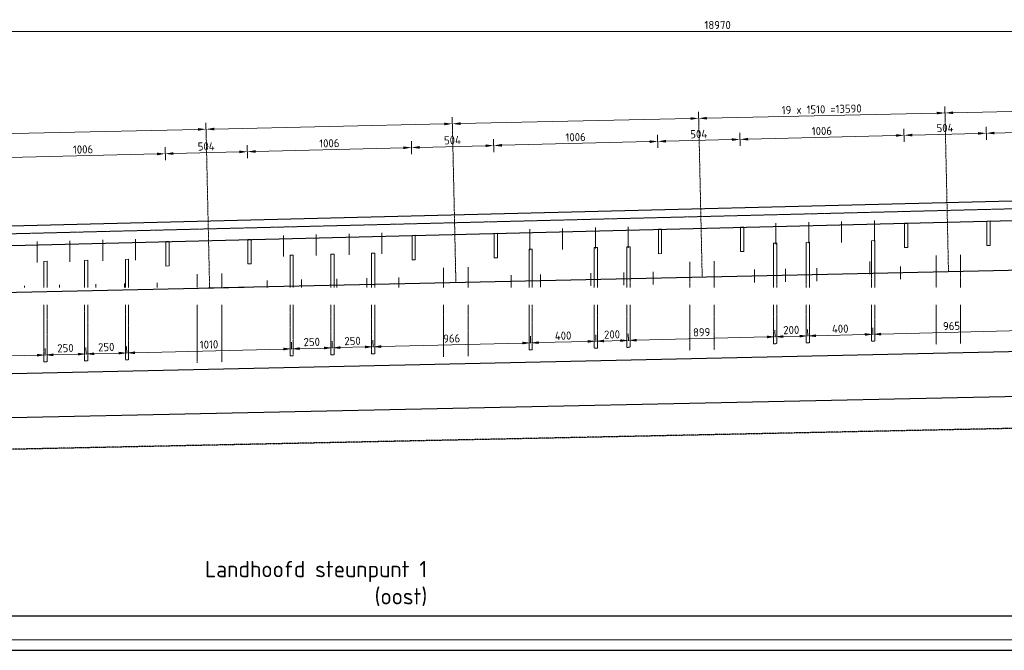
# Model space of a CAD drawing. Header units: millimetres. Extents: x -8028558 to 327273, y -63352 to 83293.
# Tile 23 of 195: x -24524 to -18489, y 8914 to 12783. Entities that reach past the tile are written whole.
import ezdxf
from ezdxf import colors
from ezdxf.entities.mleader import LeaderData, LeaderLine
from ezdxf.math import Vec2, Vec3

# ---------------------------------------------------------------- set-up
doc = ezdxf.new("R2010")
doc.units = ezdxf.units.MM
for name, pattern in [('NLCS-HIDDEN', [4, 2, -2]), ('XX-AFBREEK', [7, 4, -1, 1, -1]), ('XX-HART', [13, 4, -2, 1, -2, 4]), ('ZZ-HIDDEN-SO', [4, 2, -2])]:
    doc.linetypes.add(name, pattern=pattern)
for name, color, linetype, lineweight in [('B-CO-BC-AFBREEKLIJN-GD', 7, 'XX-AFBREEK', 25), ('B-CO-BC-BETONVORM-GD', 90, 'Continuous', 25), ('B-CO-BC-BETONVORM-GN', 10, 'ZZ-HIDDEN-SO', 13), ('B-CO-BC-STORTNAAD-GD', 10, 'BC-STORTNAAD', 25), ('B-CO-BC-WAPENING_HOOFDWAPENING-G', 170, 'Continuous', 18), ('B-CO-BC-WAPENING_HOOFDWAPENING-GN', 140, 'NLCS-HIDDEN', 13), ('X-XX-AL-HARTLIJN-G', 7, 'XX-HART', 18), ('X-XX-AL-M', 7, 'Continuous', 18), ('X-XX-AL-VERWIJZING-T25', 7, 'Continuous', 25)]:
    doc.layers.add(name, color=color, linetype=linetype, lineweight=lineweight)
doc.styles.add('NLCS-ISO-MM20-T25', font='NLCS-ISO.ttf', dxfattribs={"height": 50})
doc.styles.add('NLCS-ISO-MM20-T50', font='NLCS-ISO.ttf', dxfattribs={"height": 100})
doc.linetypes.add('BC-STORTNAAD', pattern='A,15,-1,[175,NLCS.SHX,S=1,R=0,X=0,Y=0],-1', length=17)
doc.dimstyles.new('NLCS-MM20-T25-PIJL_L0_H4', dxfattribs={"dimscale": 20, "dimtxt": 2.5, "dimasz": 2.5, "dimexe": 2, "dimexo": 2, "dimgap": 0.7, "dimtad": 1, "dimdec": 0, "dimzin": 0, "dimdsep": 46, "dimtxsty": 'NLCS-ISO-MM20-T25', "dimcen": 0, "dimdle": 2, "dimclrd": 256, "dimclre": 256, "dimclrt": 256, "dimadec": 4, "dimazin": 0, "dimtfac": 1, "dimtdec": 3, "dimtofl": 0, "dimtmove": 0, "dimatfit": 3, "dimfxl": 2, "dimfxlon": 1, "dimtfillclr": 256, "dimtolj": 1, "dimtzin": 0, "dimlwd": -1, "dimlwe": -1, "dimarcsym": 0})

# ---------------------------------------------------------------- blocks, each defined once
blk = doc.blocks.new('*D193')
at = {"layer": 'X-XX-AL-M', "transparency": 16777216}
for p, q in [((-29731.3, 12670.7), (-29731.3, 12750.7)), ((-10761.3, 12670.7), (-10761.3, 12750.7)), ((-29681.3, 12710.7), (-10811.3, 12710.7))]:
    blk.add_line(p, q, dxfattribs=at)
for points in [[(-29681.3, 12719.1), (-29681.3, 12702.4), (-29731.3, 12710.7)], [(-10811.3, 12719.1), (-10811.3, 12702.4), (-10761.3, 12710.7)]]:
    blk.add_solid(points, dxfattribs=at)
at = {"layer": 'X-XX-AL-M', "transparency": 16777216, "insert": (-20246.3, 12749.7), "char_height": 50, "attachment_point": 5, "style": 'NLCS-ISO-MM20-T25'}
blk.add_mtext('\\A1;18970', dxfattribs=at)
blk = doc.blocks.new('*D201')
at = {"layer": 'X-XX-AL-M', "transparency": 16777216}
for p, q in [((-23380.7, 12070.6), (-23382.5, 12150.6)), ((-24890.4, 12037.3), (-24892.1, 12117.3)), ((-24841.3, 12078.4), (-23431.6, 12109.5))]:
    blk.add_line(p, q, dxfattribs=at)
for points in [[(-24841.4, 12086.7), (-24841.1, 12070.1), (-24891.2, 12077.3)], [(-23431.8, 12117.8), (-23431.4, 12101.2), (-23381.6, 12110.6)]]:
    blk.add_solid(points, dxfattribs=at)
blk = doc.blocks.new('*D202')
at = {"layer": 'X-XX-AL-M', "transparency": 16777216}
for p, q in [((-23380.7, 12070.6), (-23382.5, 12150.6)), ((-23331.6, 12111.7), (-21922, 12142.8)), ((-21871.1, 12103.9), (-21872.9, 12183.9))]:
    blk.add_line(p, q, dxfattribs=at)
for points in [[(-21922.1, 12151.1), (-21921.8, 12134.5), (-21872, 12143.9)], [(-23331.8, 12120), (-23331.4, 12103.4), (-23381.6, 12110.6)]]:
    blk.add_solid(points, dxfattribs=at)
blk = doc.blocks.new('*D203')
at = {"layer": 'X-XX-AL-M', "transparency": 16777216}
for p, q in [((-20361.5, 12137.2), (-20363.2, 12217.2)), ((-21871.1, 12103.9), (-21872.9, 12183.9)), ((-21822, 12145), (-20412.3, 12176.1))]:
    blk.add_line(p, q, dxfattribs=at)
for points in [[(-21822.2, 12153.3), (-21821.8, 12136.7), (-21872, 12143.9)], [(-20412.5, 12184.4), (-20412.1, 12167.8), (-20362.3, 12177.2)]]:
    blk.add_solid(points, dxfattribs=at)
blk = doc.blocks.new('*D204')
at = {"layer": 'X-XX-AL-M', "transparency": 16777216}
for p, q in [((-20361.5, 12137.2), (-20363.2, 12217.2)), ((-20312.4, 12178.3), (-18902.7, 12209.4)), ((-18851.8, 12170.5), (-18853.6, 12250.5))]:
    blk.add_line(p, q, dxfattribs=at)
for points in [[(-18902.9, 12217.7), (-18902.5, 12201.1), (-18852.7, 12210.5)], [(-20312.5, 12186.6), (-20312.2, 12170), (-20362.3, 12177.2)]]:
    blk.add_solid(points, dxfattribs=at)
at = {"layer": 'X-XX-AL-M', "transparency": 16777216, "insert": (-19608.4, 12232.9), "char_height": 50, "attachment_point": 5, "rotation": 1.2639, "style": 'NLCS-ISO-MM20-T25'}
blk.add_mtext('\\A1;19 x 1510 =13590 ', dxfattribs=at)
blk = doc.blocks.new('*D205')
at = {"layer": 'X-XX-AL-M', "transparency": 16777216}
for p, q in [((-17342.2, 12203.8), (-17344, 12283.8)), ((-18851.8, 12170.5), (-18853.6, 12250.5)), ((-18802.7, 12211.6), (-17393.1, 12242.7))]:
    blk.add_line(p, q, dxfattribs=at)
for points in [[(-17393.2, 12251), (-17392.9, 12234.4), (-17343.1, 12243.8)], [(-18802.9, 12219.9), (-18802.5, 12203.3), (-18852.7, 12210.5)]]:
    blk.add_solid(points, dxfattribs=at)
blk = doc.blocks.new('*D247')
at = {"layer": 'X-XX-AL-M', "transparency": 16777216}
for p, q in [((-24636.8, 11895), (-24638.8, 11975)), ((-24587.8, 11936.3), (-23682.1, 11958.9)), ((-23631.1, 11920.2), (-23633.1, 12000.1))]:
    blk.add_line(p, q, dxfattribs=at)
for points in [[(-23682.3, 11967.2), (-23681.9, 11950.6), (-23632.1, 11960.1)], [(-24588, 11944.6), (-24587.6, 11927.9), (-24637.8, 11935)]]:
    blk.add_solid(points, dxfattribs=at)
at = {"layer": 'X-XX-AL-M', "transparency": 16777216, "insert": (-24135.9, 11986.6), "char_height": 50, "attachment_point": 5, "rotation": 1.4321, "style": 'NLCS-ISO-MM20-T25'}
blk.add_mtext('\\A1;1006', dxfattribs=at)
blk = doc.blocks.new('*D248')
at = {"layer": 'X-XX-AL-M', "transparency": 16777216}
for p, q in [((-23127.2, 11932.8), (-23129.2, 12012.7)), ((-23631.1, 11920.2), (-23633.1, 12000.1)), ((-23582.1, 11961.4), (-23178.2, 11971.5))]:
    blk.add_line(p, q, dxfattribs=at)
for points in [[(-23582.3, 11969.7), (-23581.9, 11953.1), (-23632.1, 11960.1)], [(-23178.4, 11979.8), (-23178, 11963.2), (-23128.2, 11972.7)]]:
    blk.add_solid(points, dxfattribs=at)
at = {"layer": 'X-XX-AL-M', "transparency": 16777216, "insert": (-23381.1, 12005.4), "char_height": 50, "attachment_point": 5, "rotation": 1.4321, "style": 'NLCS-ISO-MM20-T25'}
blk.add_mtext('\\A1;504', dxfattribs=at)
blk = doc.blocks.new('*D249')
at = {"layer": 'X-XX-AL-M', "transparency": 16777216}
for p, q in [((-23127.2, 11932.8), (-23129.2, 12012.7)), ((-22121.6, 11957.9), (-22123.6, 12037.9)), ((-23078.3, 11974), (-22172.5, 11996.6))]:
    blk.add_line(p, q, dxfattribs=at)
for points in [[(-23078.5, 11982.3), (-23078.1, 11965.7), (-23128.2, 11972.7)], [(-22172.8, 12005), (-22172.3, 11988.3), (-22122.6, 11997.9)]]:
    blk.add_solid(points, dxfattribs=at)
at = {"layer": 'X-XX-AL-M', "transparency": 16777216, "insert": (-22626.4, 12024.3), "char_height": 50, "attachment_point": 5, "rotation": 1.4321, "style": 'NLCS-ISO-MM20-T25'}
blk.add_mtext('\\A1;1006', dxfattribs=at)
blk = doc.blocks.new('*D250')
at = {"layer": 'X-XX-AL-M', "transparency": 16777216}
for p, q in [((-22121.6, 11957.9), (-22123.6, 12037.9)), ((-21617.7, 11970.5), (-21619.7, 12050.5)), ((-22072.6, 11999.1), (-21668.7, 12009.2))]:
    blk.add_line(p, q, dxfattribs=at)
for points in [[(-21668.9, 12017.6), (-21668.5, 12000.9), (-21618.7, 12010.5)], [(-22072.8, 12007.5), (-22072.4, 11990.8), (-22122.6, 11997.9)]]:
    blk.add_solid(points, dxfattribs=at)
at = {"layer": 'X-XX-AL-M', "transparency": 16777216, "insert": (-21871.6, 12043.2), "char_height": 50, "attachment_point": 5, "rotation": 1.4321, "style": 'NLCS-ISO-MM20-T25'}
blk.add_mtext('\\A1;504', dxfattribs=at)
blk = doc.blocks.new('*D251')
at = {"layer": 'X-XX-AL-M', "transparency": 16777216}
for p, q in [((-20612, 11995.6), (-20614, 12075.6)), ((-21617.7, 11970.5), (-21619.7, 12050.5)), ((-21568.7, 12011.7), (-20663, 12034.4))]:
    blk.add_line(p, q, dxfattribs=at)
for points in [[(-21568.9, 12020.1), (-21568.5, 12003.4), (-21618.7, 12010.5)], [(-20663.2, 12042.7), (-20662.8, 12026), (-20613, 12035.6)]]:
    blk.add_solid(points, dxfattribs=at)
at = {"layer": 'X-XX-AL-M', "transparency": 16777216, "insert": (-21116.8, 12062), "char_height": 50, "attachment_point": 5, "rotation": 1.4321, "style": 'NLCS-ISO-MM20-T25'}
blk.add_mtext('\\A1;1006', dxfattribs=at)
blk = doc.blocks.new('*D252')
at = {"layer": 'X-XX-AL-M', "transparency": 16777216}
for p, q in [((-20612, 11995.6), (-20614, 12075.6)), ((-20108.2, 12008.2), (-20110.2, 12088.2)), ((-20563, 12036.9), (-20159.2, 12047))]:
    blk.add_line(p, q, dxfattribs=at)
for points in [[(-20563.3, 12045.2), (-20562.8, 12028.5), (-20613, 12035.6)], [(-20159.4, 12055.3), (-20159, 12038.6), (-20109.2, 12048.2)]]:
    blk.add_solid(points, dxfattribs=at)
at = {"layer": 'X-XX-AL-M', "transparency": 16777216, "insert": (-20362.1, 12080.9), "char_height": 50, "attachment_point": 5, "rotation": 1.4321, "style": 'NLCS-ISO-MM20-T25'}
blk.add_mtext('\\A1;504', dxfattribs=at)
blk = doc.blocks.new('*D253')
at = {"layer": 'X-XX-AL-M', "transparency": 16777216}
for p, q in [((-20108.2, 12008.2), (-20110.2, 12088.2)), ((-20059.2, 12049.5), (-19153.5, 12072.1)), ((-19102.5, 12033.4), (-19104.5, 12113.3))]:
    blk.add_line(p, q, dxfattribs=at)
for points in [[(-19153.7, 12080.4), (-19153.3, 12063.8), (-19103.5, 12073.4)], [(-20059.4, 12057.8), (-20059, 12041.1), (-20109.2, 12048.2)]]:
    blk.add_solid(points, dxfattribs=at)
at = {"layer": 'X-XX-AL-M', "transparency": 16777216, "insert": (-19607.3, 12099.8), "char_height": 50, "attachment_point": 5, "rotation": 1.4321, "style": 'NLCS-ISO-MM20-T25'}
blk.add_mtext('\\A1;1006', dxfattribs=at)
blk = doc.blocks.new('*D254')
at = {"layer": 'X-XX-AL-M', "transparency": 16777216}
for p, q in [((-19102.5, 12033.4), (-19104.5, 12113.3)), ((-19053.5, 12074.6), (-18649.6, 12084.7)), ((-18598.7, 12046), (-18600.7, 12125.9))]:
    blk.add_line(p, q, dxfattribs=at)
for points in [[(-19053.7, 12082.9), (-19053.3, 12066.3), (-19103.5, 12073.4)], [(-18649.9, 12093), (-18649.4, 12076.4), (-18599.7, 12086)]]:
    blk.add_solid(points, dxfattribs=at)
at = {"layer": 'X-XX-AL-M', "transparency": 16777216, "insert": (-18852.6, 12118.6), "char_height": 50, "attachment_point": 5, "rotation": 1.4321, "style": 'NLCS-ISO-MM20-T25'}
blk.add_mtext('\\A1;504', dxfattribs=at)
blk = doc.blocks.new('*D255')
at = {"layer": 'X-XX-AL-M', "transparency": 16777216}
for p, q in [((-17593, 12071.1), (-17595, 12151.1)), ((-18598.7, 12046), (-18600.7, 12125.9)), ((-18549.7, 12087.2), (-17644, 12109.8))]:
    blk.add_line(p, q, dxfattribs=at)
for points in [[(-18549.9, 12095.5), (-18549.5, 12078.9), (-18599.7, 12086)], [(-17644.2, 12118.2), (-17643.7, 12101.5), (-17594, 12111.1)]]:
    blk.add_solid(points, dxfattribs=at)
at = {"layer": 'X-XX-AL-M', "transparency": 16777216, "insert": (-18097.8, 12137.5), "char_height": 50, "attachment_point": 5, "rotation": 1.4321, "style": 'NLCS-ISO-MM20-T25'}
blk.add_mtext('\\A1;1006', dxfattribs=at)
blk = doc.blocks.new('*D276')
at = {"layer": 'X-XX-AL-M', "transparency": 16777216}
for p, q in [((-24367.4, 10723.1), (-24368.5, 10765.6)), ((-25330.6, 10699.1), (-25331.7, 10741.5)), ((-25280.7, 10702.8), (-24417.4, 10724.4))]:
    blk.add_line(p, q, dxfattribs=at)
for points in [[(-25280.9, 10711.1), (-25280.5, 10694.5), (-25330.7, 10701.5)], [(-24417.6, 10732.7), (-24417.2, 10716), (-24367.5, 10725.6)]]:
    blk.add_solid(points, dxfattribs=at)
at = {"layer": 'X-XX-AL-M', "transparency": 16777216, "insert": (-24850, 10752.6), "char_height": 50, "attachment_point": 5, "rotation": 1.4321, "style": 'NLCS-ISO-MM20-T25'}
blk.add_mtext('\\A1;964', dxfattribs=at)
blk = doc.blocks.new('*D218')
at = {"layer": 'X-XX-AL-M', "transparency": 16777216}
for p, q in [((-24367.4, 10723.1), (-24368.5, 10765.6)), ((-24117.5, 10729.4), (-24118.5, 10771.9)), ((-24317.5, 10726.9), (-24167.5, 10730.6))]:
    blk.add_line(p, q, dxfattribs=at)
for points in [[(-24317.7, 10735.2), (-24317.3, 10718.5), (-24367.5, 10725.6)], [(-24167.7, 10739), (-24167.3, 10722.3), (-24117.5, 10731.9)]]:
    blk.add_solid(points, dxfattribs=at)
at = {"layer": 'X-XX-AL-M', "transparency": 16777216, "insert": (-24243.5, 10767.7), "char_height": 50, "attachment_point": 5, "rotation": 1.4321, "style": 'NLCS-ISO-MM20-T25'}
blk.add_mtext('\\A1;250', dxfattribs=at)
blk = doc.blocks.new('*D219')
at = {"layer": 'X-XX-AL-M', "transparency": 16777216}
for p, q in [((-24117.5, 10729.4), (-24118.5, 10771.9)), ((-23867.5, 10735.6), (-23868.6, 10778.1)), ((-24067.5, 10733.1), (-23917.6, 10736.9))]:
    blk.add_line(p, q, dxfattribs=at)
for points in [[(-23917.8, 10745.2), (-23917.4, 10728.5), (-23867.6, 10738.1)], [(-24067.8, 10741.5), (-24067.3, 10724.8), (-24117.5, 10731.9)]]:
    blk.add_solid(points, dxfattribs=at)
at = {"layer": 'X-XX-AL-M', "transparency": 16777216, "insert": (-23993.5, 10774), "char_height": 50, "attachment_point": 5, "rotation": 1.4321, "style": 'NLCS-ISO-MM20-T25'}
blk.add_mtext('\\A1;250', dxfattribs=at)
blk = doc.blocks.new('*D220')
at = {"layer": 'X-XX-AL-M', "transparency": 16777216}
for p, q in [((-22857.9, 10760.9), (-22858.9, 10803.4)), ((-23867.5, 10735.6), (-23868.6, 10778.1)), ((-23817.6, 10739.4), (-22907.9, 10762.1))]:
    blk.add_line(p, q, dxfattribs=at)
for points in [[(-23817.8, 10747.7), (-23817.4, 10731), (-23867.6, 10738.1)], [(-22908.1, 10770.4), (-22907.7, 10753.8), (-22857.9, 10763.4)]]:
    blk.add_solid(points, dxfattribs=at)
at = {"layer": 'X-XX-AL-M', "transparency": 16777216, "insert": (-23363.7, 10789.7), "char_height": 50, "attachment_point": 5, "rotation": 1.4321, "style": 'NLCS-ISO-MM20-T25'}
blk.add_mtext('\\A1;1010', dxfattribs=at)
blk = doc.blocks.new('*D221')
at = {"layer": 'X-XX-AL-M', "transparency": 16777216}
for p, q in [((-22857.9, 10760.9), (-22858.9, 10803.4)), ((-22607.9, 10767.1), (-22609, 10809.6)), ((-22807.9, 10764.6), (-22658, 10768.4))]:
    blk.add_line(p, q, dxfattribs=at)
for points in [[(-22808.1, 10772.9), (-22807.7, 10756.3), (-22857.9, 10763.4)], [(-22658.2, 10776.7), (-22657.8, 10760), (-22608, 10769.6)]]:
    blk.add_solid(points, dxfattribs=at)
at = {"layer": 'X-XX-AL-M', "transparency": 16777216, "insert": (-22733.9, 10805.5), "char_height": 50, "attachment_point": 5, "rotation": 1.4321, "style": 'NLCS-ISO-MM20-T25'}
blk.add_mtext('\\A1;250', dxfattribs=at)
blk = doc.blocks.new('*D222')
at = {"layer": 'X-XX-AL-M', "transparency": 16777216}
for p, q in [((-22607.9, 10767.1), (-22609, 10809.6)), ((-22358, 10773.4), (-22359.1, 10815.9)), ((-22558, 10770.9), (-22408.1, 10774.6))]:
    blk.add_line(p, q, dxfattribs=at)
for points in [[(-22558.2, 10779.2), (-22557.8, 10762.5), (-22608, 10769.6)], [(-22408.3, 10782.9), (-22407.9, 10766.3), (-22358.1, 10775.9)]]:
    blk.add_solid(points, dxfattribs=at)
at = {"layer": 'X-XX-AL-M', "transparency": 16777216, "insert": (-22484, 10811.7), "char_height": 50, "attachment_point": 5, "rotation": 1.4321, "style": 'NLCS-ISO-MM20-T25'}
blk.add_mtext('\\A1;250', dxfattribs=at)
blk = doc.blocks.new('*D223')
at = {"layer": 'X-XX-AL-M', "transparency": 16777216}
for p, q in [((-22358, 10773.4), (-22359.1, 10815.9)), ((-21392.3, 10797.5), (-21393.4, 10840)), ((-22308.1, 10777.1), (-21442.4, 10798.8))]:
    blk.add_line(p, q, dxfattribs=at)
for points in [[(-21442.6, 10807.1), (-21442.2, 10790.4), (-21392.4, 10800)], [(-22308.3, 10785.4), (-22307.9, 10768.8), (-22358.1, 10775.9)]]:
    blk.add_solid(points, dxfattribs=at)
at = {"layer": 'X-XX-AL-M', "transparency": 16777216, "insert": (-21876.2, 10826.9), "char_height": 50, "attachment_point": 5, "rotation": 1.4321, "style": 'NLCS-ISO-MM20-T25'}
blk.add_mtext('\\A1;966', dxfattribs=at)
blk = doc.blocks.new('*D224')
at = {"layer": 'X-XX-AL-M', "transparency": 16777216}
for p, q in [((-21392.3, 10797.5), (-21393.4, 10840)), ((-21342.4, 10801.3), (-21042.5, 10808.8)), ((-20992.4, 10807.5), (-20993.5, 10850))]:
    blk.add_line(p, q, dxfattribs=at)
for points in [[(-21342.6, 10809.6), (-21342.2, 10792.9), (-21392.4, 10800)], [(-21042.7, 10817.1), (-21042.3, 10800.4), (-20992.5, 10810)]]:
    blk.add_solid(points, dxfattribs=at)
at = {"layer": 'X-XX-AL-M', "transparency": 16777216, "insert": (-21193.4, 10844), "char_height": 50, "attachment_point": 5, "rotation": 1.4321, "style": 'NLCS-ISO-MM20-T25'}
blk.add_mtext('\\A1;400', dxfattribs=at)
blk = doc.blocks.new('*D225')
at = {"layer": 'X-XX-AL-M', "transparency": 16777216}
for p, q in [((-20992.4, 10807.5), (-20993.5, 10850)), ((-20942.5, 10811.2), (-20842.6, 10813.7)), ((-20792.5, 10812.5), (-20793.6, 10855))]:
    blk.add_line(p, q, dxfattribs=at)
for points in [[(-20942.7, 10819.6), (-20942.3, 10802.9), (-20992.5, 10810)], [(-20842.8, 10822.1), (-20842.3, 10805.4), (-20792.6, 10815)]]:
    blk.add_solid(points, dxfattribs=at)
at = {"layer": 'X-XX-AL-M', "transparency": 16777216, "insert": (-20893.5, 10851.5), "char_height": 50, "attachment_point": 5, "rotation": 1.4321, "style": 'NLCS-ISO-MM20-T25'}
blk.add_mtext('\\A1;200', dxfattribs=at)
blk = doc.blocks.new('*D226')
at = {"layer": 'X-XX-AL-M', "transparency": 16777216}
for p, q in [((-19893.8, 10835), (-19894.9, 10877.5)), ((-20792.5, 10812.5), (-20793.6, 10855)), ((-20742.6, 10816.3), (-19943.8, 10836.2))]:
    blk.add_line(p, q, dxfattribs=at)
for points in [[(-20742.8, 10824.6), (-20742.4, 10807.9), (-20792.6, 10815)], [(-19944, 10844.6), (-19943.6, 10827.9), (-19893.9, 10837.5)]]:
    blk.add_solid(points, dxfattribs=at)
at = {"layer": 'X-XX-AL-M', "transparency": 16777216, "insert": (-20344.2, 10865.2), "char_height": 50, "attachment_point": 5, "rotation": 1.4321, "style": 'NLCS-ISO-MM20-T25'}
blk.add_mtext('\\A1;899', dxfattribs=at)
blk = doc.blocks.new('*D227')
at = {"layer": 'X-XX-AL-M', "transparency": 16777216}
for p, q in [((-19893.8, 10835), (-19894.9, 10877.5)), ((-19693.9, 10840), (-19694.9, 10882.5)), ((-19843.9, 10838.7), (-19743.9, 10841.2))]:
    blk.add_line(p, q, dxfattribs=at)
for points in [[(-19844.1, 10847), (-19843.7, 10830.4), (-19893.9, 10837.5)], [(-19744.1, 10849.5), (-19743.7, 10832.9), (-19693.9, 10842.5)]]:
    blk.add_solid(points, dxfattribs=at)
at = {"layer": 'X-XX-AL-M', "transparency": 16777216, "insert": (-19794.9, 10879), "char_height": 50, "attachment_point": 5, "rotation": 1.4321, "style": 'NLCS-ISO-MM20-T25'}
blk.add_mtext('\\A1;200', dxfattribs=at)
blk = doc.blocks.new('*D228')
at = {"layer": 'X-XX-AL-M', "transparency": 16777216}
for p, q in [((-19693.9, 10840), (-19694.9, 10882.5)), ((-19294, 10850), (-19295, 10892.5)), ((-19643.9, 10843.7), (-19344, 10851.2))]:
    blk.add_line(p, q, dxfattribs=at)
for points in [[(-19644.1, 10852), (-19643.7, 10835.4), (-19693.9, 10842.5)], [(-19344.2, 10859.5), (-19343.8, 10842.9), (-19294, 10852.5)]]:
    blk.add_solid(points, dxfattribs=at)
at = {"layer": 'X-XX-AL-M', "transparency": 16777216, "insert": (-19495, 10886.5), "char_height": 50, "attachment_point": 5, "rotation": 1.4321, "style": 'NLCS-ISO-MM20-T25'}
blk.add_mtext('\\A1;400', dxfattribs=at)
blk = doc.blocks.new('*D229')
at = {"layer": 'X-XX-AL-M', "transparency": 16777216}
for p, q in [((-19294, 10850), (-19295, 10892.5)), ((-19244.1, 10853.7), (-18379.3, 10875.3)), ((-18329.3, 10874.1), (-18330.3, 10916.6))]:
    blk.add_line(p, q, dxfattribs=at)
for points in [[(-18379.5, 10883.7), (-18379.1, 10867), (-18329.3, 10876.6)], [(-19244.3, 10862), (-19243.8, 10845.4), (-19294, 10852.5)]]:
    blk.add_solid(points, dxfattribs=at)
at = {"layer": 'X-XX-AL-M', "transparency": 16777216, "insert": (-18812.7, 10903.5), "char_height": 50, "attachment_point": 5, "rotation": 1.4321, "style": 'NLCS-ISO-MM20-T25'}
blk.add_mtext('\\A1;965', dxfattribs=at)

msp = doc.modelspace()

# ---------------------------------------------------------------- linework, layer by layer
at = {"layer": 'B-CO-BC-AFBREEKLIJN-GD', "flags": 128}
msp.add_lwpolyline([(-9200.6, 10467.7), (-31256.7, 10007.5)], dxfattribs=at)
at = {"layer": 'B-CO-BC-BETONVORM-GD', "flags": 128}
for points in [[(-29599.6, 11367.1), (-29576.9, 11392.7), (-10744.7, 11863.5)], [(-29509.5, 11249.3), (-29486.9, 11274.9), (-10654.6, 11745.7)], [(-28977, 8979.5), (-10761.7, 8977.8)], [(-28977, 8915.5), (-10761.7, 8913.8)]]:
    msp.add_lwpolyline(points, dxfattribs=at)
msp.add_lwpolyline([(-9301.7, 9124.2), (-28977, 9126)], close=True, dxfattribs=at)
at = {"layer": 'B-CO-BC-BETONVORM-GN', "flags": 128}
msp.add_lwpolyline([(-10735, 11815), (-29731.3, 11340.1), (-29731.3, 11367.1)], dxfattribs=at)
at = {"layer": 'B-CO-BC-WAPENING_HOOFDWAPENING-G', "flags": 128}
for points in [[(-19888.6, 11534.9), (-19888.6, 11406)], [(-19687.5, 11539.9), (-19687.5, 11411.1)], [(-19486.3, 11545), (-19486.3, 11416.1)], [(-19285.2, 11550), (-19285.2, 11421.1)], [(-22505.4, 11469.5), (-22505.4, 11340.6)], [(-22304.2, 11474.5), (-22304.2, 11345.7)], [(-21398.1, 11497.2), (-21398.1, 11368.3)], [(-21197, 11502.2), (-21197, 11373.3)], [(-20995.8, 11507.2), (-20995.8, 11378.4)], [(-20794.7, 11512.2), (-20794.7, 11383.4)], [(-24417.2, 11421.7), (-24417.2, 11292.8)], [(-24216, 11426.7), (-24216, 11297.9)], [(-24014.9, 11431.7), (-24014.9, 11302.9)], [(-23813.8, 11436.8), (-23813.8, 11307.9)], [(-22907.6, 11459.4), (-22907.6, 11330.6)], [(-22706.5, 11464.5), (-22706.5, 11335.6)], [(-19902.8, 11411.6), (-19882.8, 11412.1)], [(-19902.8, 11411.6), (-19902.8, 11212.6)], [(-19882.8, 11412.1), (-19882.8, 11213)], [(-19702.8, 11416.6), (-19682.9, 11417.1)], [(-19702.8, 11416.6), (-19702.8, 11217)], [(-19682.9, 11417.1), (-19682.9, 11217.4)], [(-19303, 11426.6), (-19283, 11427.1)], [(-19303, 11426.6), (-19303, 11225.8)], [(-19283, 11427.1), (-19283, 11226.3)], [(-22367, 11349.9), (-22347, 11350.4)], [(-22367, 11349.9), (-22367, 11158.2)], [(-22347, 11350.4), (-22347, 11158.7)], [(-21402.3, 11374.1), (-21382.3, 11374.6)], [(-21402.3, 11374.1), (-21402.3, 11179.5)], [(-21382.3, 11374.6), (-21382.3, 11179.9)], [(-21002.4, 11384.1), (-20982.4, 11384.6)], [(-21002.4, 11384.1), (-21002.4, 11188.3)], [(-20982.4, 11384.6), (-20982.4, 11188.8)], [(-20802.5, 11389.1), (-20782.5, 11389.6)], [(-20802.5, 11389.1), (-20802.5, 11192.7)], [(-20782.5, 11389.6), (-20782.5, 11193.2)], [(-24376.4, 11299.7), (-24356.4, 11300.2)], [(-24376.4, 11299.7), (-24376.4, 11113.9)], [(-24356.4, 11300.2), (-24356.4, 11114.3)], [(-24126.5, 11306), (-24106.5, 11306.5)], [(-24126.5, 11306), (-24126.5, 11119.4)], [(-24106.5, 11306.5), (-24106.5, 11119.8)], [(-23876.5, 11312.2), (-23856.6, 11312.7)], [(-23876.5, 11312.2), (-23876.5, 11124.9)], [(-23856.6, 11312.7), (-23856.6, 11125.4)], [(-22866.9, 11337.5), (-22846.9, 11338)], [(-22866.9, 11337.5), (-22866.9, 11147.2)], [(-22846.9, 11338), (-22846.9, 11147.6)], [(-22616.9, 11343.7), (-22596.9, 11344.2)], [(-22616.9, 11343.7), (-22616.9, 11152.7)], [(-22596.9, 11344.2), (-22596.9, 11153.1)], [(-20416.6, 11201.2), (-20416.6, 11297.8)], [(-20266.7, 11204.6), (-20266.7, 11301.5)], [(-19313.3, 11299.8), (-19313.3, 11221.7)], [(-18907.1, 11234.6), (-18907.1, 11335.5)], [(-18757.1, 11237.9), (-18757.1, 11339.2)], [(-23285.7, 11137.9), (-23285.7, 11226)], [(-21926.2, 11185), (-21926.2, 11260)], [(-21776.2, 11188.8), (-21776.2, 11263.8)], [(-21023.6, 11226.9), (-21023.6, 11148.8)], [(-20821.6, 11231.4), (-20821.6, 11153.2)], [(-20642.2, 11235.3), (-20642.2, 11157.2)], [(-20020.2, 11249.1), (-20020.2, 11170.9)], [(-19829.7, 11253.3), (-19829.7, 11175.1)], [(-19638.1, 11257.5), (-19638.1, 11179.3)], [(-19124.7, 11268.8), (-19124.7, 11190.7)], [(-23680.5, 11168.3), (-23680.5, 11090.2)], [(-23435.7, 11134.6), (-23435.7, 11222.3)], [(-23006.9, 11183.2), (-23006.9, 11105)], [(-22796.9, 11187.8), (-22796.9, 11109.7)], [(-22581.2, 11192.6), (-22581.2, 11114.4)], [(-22397, 11196.6), (-22397, 11118.5)], [(-22201.1, 11201), (-22201.1, 11122.8)], [(-21511.5, 11216.2), (-21511.5, 11138)], [(-21331.8, 11220.1), (-21331.8, 11142)], [(-24494, 11150.4), (-24494, 11072.2)], [(-24280.8, 11155.1), (-24280.8, 11076.9)], [(-24056.6, 11160), (-24056.6, 11081.9)], [(-23882.7, 11163.9), (-23882.7, 11085.7)]]:
    msp.add_lwpolyline(points, dxfattribs=at)
at = {"layer": 'B-CO-BC-WAPENING_HOOFDWAPENING-G'}
for points in [[(-19100, 11534.6), (-19100, 11384.6), (-19080, 11385.1), (-19080, 11535.1)], [(-18596.2, 11547.2), (-18596.2, 11397.2), (-18576.2, 11397.7), (-18576.2, 11547.7)], [(-21615.3, 11471.7), (-21615.3, 11321.7), (-21595.3, 11322.2), (-21595.3, 11472.2)], [(-20609.6, 11496.9), (-20609.6, 11346.9), (-20589.6, 11347.4), (-20589.6, 11497.4)], [(-20105.7, 11509.5), (-20105.7, 11359.5), (-20085.7, 11360), (-20085.7, 11510)], [(-23628.6, 11421.4), (-23628.6, 11271.4), (-23608.6, 11271.9), (-23608.6, 11421.9)], [(-23124.8, 11434), (-23124.8, 11284), (-23104.8, 11284.5), (-23104.8, 11434.5)], [(-22119.1, 11459.1), (-22119.1, 11309.1), (-22099.1, 11309.6), (-22099.1, 11459.6)]]:
    msp.add_lwpolyline(points, close=True, dxfattribs=at)
at = {"layer": 'B-CO-BC-WAPENING_HOOFDWAPENING-GN', "flags": 128}
for points in [[(-19303, 11225.8), (-19303, 10809.7)], [(-19283, 11226.3), (-19283, 10810.2)], [(-18907.1, 11234.6), (-18907.1, 10790.5)], [(-18757.1, 11237.9), (-18757.1, 10794.2)], [(-21926.2, 11185), (-21926.2, 10715)], [(-21776.2, 11188.8), (-21776.2, 10718.8)], [(-21402.3, 11179.5), (-21402.3, 10757.3)], [(-21382.3, 11179.9), (-21382.3, 10757.8)], [(-21002.4, 11188.3), (-21002.4, 10767.2)], [(-20982.4, 11188.8), (-20982.4, 10767.7)], [(-20802.5, 11192.7), (-20802.5, 10772.2)], [(-20782.5, 11193.2), (-20782.5, 10772.7)], [(-20416.6, 11201.2), (-20416.6, 10752.8)], [(-20266.7, 11204.6), (-20266.7, 10756.5)], [(-19902.8, 11212.6), (-19902.8, 10794.7)], [(-19882.8, 11213), (-19882.8, 10795.2)], [(-19702.8, 11217), (-19702.8, 10799.7)], [(-19682.9, 11217.4), (-19682.9, 10800.2)], [(-24376.4, 11113.9), (-24376.4, 10682.9)], [(-24356.4, 11114.3), (-24356.4, 10683.4)], [(-24126.5, 11119.4), (-24126.5, 10689.1)], [(-24106.5, 11119.8), (-24106.5, 10689.6)], [(-23876.5, 11124.9), (-23876.5, 10695.4)], [(-23856.6, 11125.4), (-23856.6, 10695.9)], [(-23435.7, 11134.6), (-23435.7, 10677.3)], [(-23285.7, 11137.9), (-23285.7, 10681)], [(-22866.9, 11147.2), (-22866.9, 10720.6)], [(-22846.9, 11147.6), (-22846.9, 10721.1)], [(-22616.9, 11152.7), (-22616.9, 10726.9)], [(-22596.9, 11153.1), (-22596.9, 10727.4)], [(-22367, 11158.2), (-22367, 10733.1)], [(-22347, 11158.7), (-22347, 10733.6)], [(-19303, 10809.7), (-19283, 10810.2)], [(-21401.3, 10757.3), (-21381.3, 10757.8)], [(-21001.4, 10767.3), (-20981.4, 10767.8)], [(-20801.5, 10772.3), (-20781.5, 10772.8)], [(-19902.8, 10794.7), (-19882.8, 10795.2)], [(-19702.8, 10799.7), (-19682.9, 10800.2)], [(-24376.4, 10682.9), (-24356.4, 10683.4)], [(-24126.5, 10689.1), (-24106.5, 10689.6)], [(-23876.5, 10695.4), (-23856.6, 10695.9)], [(-22866.9, 10720.6), (-22846.9, 10721.1)], [(-22616.9, 10726.9), (-22596.9, 10727.4)], [(-22367, 10733.1), (-22347, 10733.6)]]:
    msp.add_lwpolyline(points, dxfattribs=at)
at = {"layer": 'X-XX-AL-HARTLIJN-G', "flags": 128}
for points in [[(-18831.2, 11236.2), (-18852.7, 12210.5)], [(-21850.5, 11169.6), (-21872, 12143.9)], [(-20340.8, 11202.9), (-20362.3, 12177.2)]]:
    msp.add_lwpolyline(points, dxfattribs=at)
at = {"layer": 'X-XX-AL-VERWIJZING-T25', "flags": 128}
for points in [[(-9301.7, 10946.5), (-30956.7, 10468.7)], [(-30956.7, 10206.2), (-9301.7, 10665.8)]]:
    msp.add_lwpolyline(points, dxfattribs=at)

# ---------------------------------------------------------------- texts
at = {"layer": 'X-XX-AL-VERWIJZING-T25', "insert": (-22026.2, 9462.1), "char_height": 100, "attachment_point": 3, "style": 'NLCS-ISO-MM20-T50'}
msp.add_mtext_dynamic_manual_height_columns('Landhoofd steunpunt 1 (oost)', width=1484.147, gutter_width=35, heights=[0], dxfattribs=at)

# ---------------------------------------------------------------- dimensions: what is measured, and where the dimension line sits
at = {"layer": 'X-XX-AL-M'}
dim = msp.add_linear_dim(base=(-10761.3, 12710.7), p1=(-29731.3, 11417.4), p2=(-10761.3, 11863.1), dimstyle='NLCS-MM20-T25-PIJL_L0_H4', dxfattribs=at)
dim.commit()
dim.dimension.update_dxf_attribs({"geometry": '*D193', "text_midpoint": (-20246.3, 12749.7)})
for base, p1, p2, text, picture, middle in [((-18852.7, 12210.5), (-20340.8, 11202.9), (-18831.2, 11236.2), '19 x <> =13590 ', '*D204', (-19608.4, 12232.9)), ((-17343.1, 12243.8), (-18831.2, 11236.2), (-17321.6, 11269.5), ' ', '*D205', (-18097.9, 12227.2)), ((-20362.3, 12177.2), (-21850.5, 11169.6), (-20340.8, 11202.9), ' ', '*D203', (-21117.2, 12160.5))]:
    dim = msp.add_linear_dim(base=base, p1=p1, p2=p2, angle=181.2639, text=text, dimstyle='NLCS-MM20-T25-PIJL_L0_H4', dxfattribs=at)
    dim.commit()
    dim.dimension.update_dxf_attribs({"geometry": picture, "text_midpoint": middle})
for base, p1, p2, angle, picture, middle in [((-19103.5, 12073.4), (-20095.7, 11509.7), (-19090, 11534.9), 181.4321, '*D253', (-19607.3, 12099.8)), ((-18599.7, 12086), (-19090, 11534.9), (-18586.2, 11547.5), 181.4321, '*D254', (-18852.6, 12118.6)), ((-17594, 12111.1), (-18586.2, 11547.5), (-17580.5, 11572.6), 181.4321, '*D255', (-18097.8, 12137.5)), ((-21618.7, 12010.5), (-22109.1, 11459.4), (-21605.3, 11472), 181.4321, '*D250', (-21871.6, 12043.2)), ((-20613, 12035.6), (-21605.3, 11472), (-20599.6, 11497.1), 181.4321, '*D251', (-21116.8, 12062)), ((-20109.2, 12048.2), (-20599.6, 11497.1), (-20095.7, 11509.7), 181.4321, '*D252', (-20362.1, 12080.9)), ((-23632.1, 11960.1), (-24624.3, 11396.5), (-23618.6, 11421.6), 181.4321, '*D247', (-24135.9, 11986.6)), ((-23128.2, 11972.7), (-23618.6, 11421.6), (-23114.8, 11434.2), 181.4321, '*D248', (-23381.1, 12005.4)), ((-22122.6, 11997.9), (-23114.8, 11434.2), (-22109.1, 11459.4), 181.4321, '*D249', (-22626.4, 12024.3)), ((-18329.3, 10876.6), (-19293, 10810), (-18328.3, 10834.1), 1.4321, '*D229', (-18812.7, 10903.5)), ((-20992.5, 10810), (-21391.3, 10757.5), (-20991.4, 10767.5), 1.4321, '*D224', (-21193.4, 10844)), ((-20792.6, 10815), (-20991.4, 10767.5), (-20791.5, 10772.5), 1.4321, '*D225', (-20893.5, 10851.5)), ((-19893.9, 10837.5), (-20791.5, 10772.5), (-19892.8, 10795), 1.4321, '*D226', (-20344.2, 10865.2)), ((-19693.9, 10842.5), (-19892.8, 10795), (-19692.9, 10800), 1.4321, '*D227', (-19794.9, 10879)), ((-19294, 10852.5), (-19692.9, 10800), (-19293, 10810), 1.4321, '*D228', (-19495, 10886.5)), ((-23867.6, 10738.1), (-24116.5, 10689.4), (-23866.5, 10695.6), 1.4321, '*D219', (-23993.5, 10774)), ((-22857.9, 10763.4), (-23866.5, 10695.6), (-22856.9, 10720.9), 1.4321, '*D220', (-23363.7, 10789.7)), ((-22608, 10769.6), (-22856.9, 10720.9), (-22606.9, 10727.1), 1.4321, '*D221', (-22733.9, 10805.5)), ((-22358.1, 10775.9), (-22606.9, 10727.1), (-22357, 10733.4), 1.4321, '*D222', (-22484, 10811.7)), ((-21392.4, 10800), (-22357, 10733.4), (-21391.3, 10757.5), 1.4321, '*D223', (-21876.2, 10826.9)), ((-24367.4528, 10725.6232), (-25329.5899, 10659.0663), (-24366.3908, 10683.1463), 1.4321, '*D276', (-24850.027, 10752.571)), ((-24117.5, 10731.9), (-24366.4, 10683.1), (-24116.5, 10689.4), 1.4321, '*D218', (-24243.5, 10767.7))]:
    dim = msp.add_linear_dim(base=base, p1=p1, p2=p2, angle=angle, dimstyle='NLCS-MM20-T25-PIJL_L0_H4', dxfattribs=at)
    dim.commit()
    dim.dimension.update_dxf_attribs({"geometry": picture, "text_midpoint": middle})

# ---------------------------------------------------------------- leaders
at = {"layer": 'X-XX-AL-VERWIJZING-T25'}
ml = msp.add_multileader_mtext('Standard', dxfattribs=at)
ml.set_content('6 Ø125xØ119 Hostalit-Z\\P1 Ø110xØ103 Hostalit-Z\\P(buis 100mm uitstek)', color=256, style='NLCS-ISO-MM20-T25')
ml.set_leader_properties(color=256, linetype='ByLayer', lineweight=-1)
ml.build(insert=Vec2(0, 0))
ml.multileader.update_dxf_attribs({"text_left_attachment_type": 5, "text_right_attachment_type": 5, "dogleg_length": 50, "arrow_head_size": 50})
ctx = ml.context
ctx.base_point, ctx.char_height, ctx.arrow_head_size, ctx.landing_gap_size, ctx.plane_origin = Vec3(-29636.3, 9543.4), 50, 50, 18, Vec3(-31686.3, 9264)
ctx.left_attachment, ctx.right_attachment = 5, 5
notes = []
notes.append((ctx, [(0, (1, 1, 0), (-29686.3, 9543.4), (1, 0), 50, [(0, [(-29877.8, 9194.4)], 0, [])])]))
ctx.mtext.insert, ctx.mtext.width, ctx.mtext.flow_direction = Vec3(-29618.3, 9775.1), 13466.668, 5
for ctx, leaders in notes:
    for number, flags, end, landing, length, lines in leaders:
        leader = LeaderData()
        leader.index, (leader.has_last_leader_line, leader.has_dogleg_vector, leader.attachment_direction) = number, flags
        leader.last_leader_point, leader.dogleg_vector, leader.dogleg_length = Vec3(end), Vec3(landing), length
        for number, points, colour, breaks in lines:
            line = LeaderLine()
            line.index, line.vertices, line.color, line.breaks = number, Vec3.list(points), colors.encode_raw_color(colour), breaks
            leader.lines.append(line)
        ctx.leaders.append(leader)

# ---------------------------------------------------------------- next in the draw order: leaders
ml = msp.add_multileader_mtext('Standard', dxfattribs=at)
ml.set_content('3+1{\\H1.08333x;Ø\\H1x;16No2a+2b}', color=256, style='NLCS-ISO-MM20-T25')
ml.set_leader_properties(color=256, linetype='ByLayer', lineweight=-1)
ml.build(insert=Vec2(0, 0))
ml.multileader.update_dxf_attribs({"text_left_attachment_type": 5, "text_right_attachment_type": 5, "dogleg_length": 50, "arrow_head_size": 50})
ctx = ml.context
ctx.base_point, ctx.char_height, ctx.arrow_head_size, ctx.landing_gap_size, ctx.plane_origin = Vec3(-31012.3, 11047.6), 50, 50, 18, Vec3(-29166.5, 11058.5)
ctx.left_attachment, ctx.right_attachment = 5, 5
notes = []
notes.append((ctx, [(0, (1, 1, 0), (-30451.7, 11047.6), (-1, 0), 50, [(0, [(-30334.8, 11076.6)], 0, [])])]))
ctx.mtext.insert, ctx.mtext.width, ctx.mtext.flow_direction = Vec3(-30994.3, 11112.6), 17045.571, 5
ctx.mtext.has_bg_fill, ctx.mtext.bg_color, ctx.mtext.bg_scale_factor, ctx.mtext.bg_transparency, ctx.mtext.use_window_bg_color = 1, -1027028792, 1.5, 0, 1
for ctx, leaders in notes:
    for number, flags, end, landing, length, lines in leaders:
        leader = LeaderData()
        leader.index, (leader.has_last_leader_line, leader.has_dogleg_vector, leader.attachment_direction) = number, flags
        leader.last_leader_point, leader.dogleg_vector, leader.dogleg_length = Vec3(end), Vec3(landing), length
        for number, points, colour, breaks in lines:
            line = LeaderLine()
            line.index, line.vertices, line.color, line.breaks = number, Vec3.list(points), colors.encode_raw_color(colour), breaks
            leader.lines.append(line)
        ctx.leaders.append(leader)

# ---------------------------------------------------------------- next in the draw order: linework, layer by layer
at = {"layer": 'B-CO-BC-STORTNAAD-GD', "flags": 128}
msp.add_lwpolyline([(-9301.7, 11446.5), (-30956.7, 10968.7)], dxfattribs=at)
at = {"layer": 'X-XX-AL-HARTLIJN-G', "flags": 128}
msp.add_lwpolyline([(-23360.1, 11136.3), (-23381.6, 12110.6)], dxfattribs=at)

# ---------------------------------------------------------------- next in the draw order: dimensions: what is measured, and where the dimension line sits
at = {"layer": 'X-XX-AL-M'}
for base, p1, p2, picture, middle in [((-23381.6, 12110.6), (-24869.7, 11103), (-23360.1, 11136.3), '*D201', (-24136.4, 12093.9)), ((-21872, 12143.9), (-23360.1, 11136.3), (-21850.5, 11169.6), '*D202', (-22626.8, 12127.2))]:
    dim = msp.add_linear_dim(base=base, p1=p1, p2=p2, angle=181.2639, text=' ', dimstyle='NLCS-MM20-T25-PIJL_L0_H4', dxfattribs=at)
    dim.commit()
    dim.dimension.update_dxf_attribs({"geometry": picture, "text_midpoint": middle})

doc.saveas('drawing.dxf')
